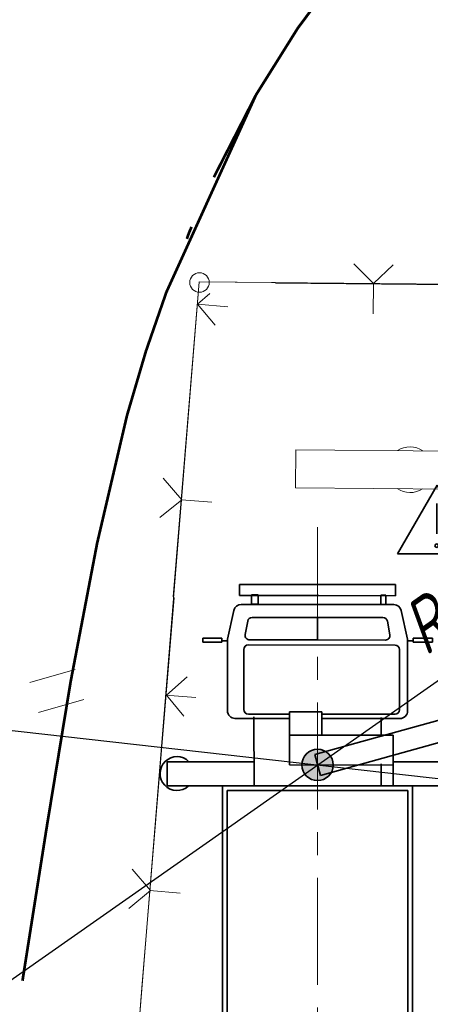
# Model space of a CAD drawing. Header units: millimetres. Extents: x 0 to 420, y 0 to 297.
# Tile 6 of 12: x 77 to 104, y 198 to 262. Entities that reach past the tile are written whole.
import ezdxf

# ---------------------------------------------------------------- set-up
doc = ezdxf.new("R2010")
doc.units = ezdxf.units.MM
for name, pattern in [('K5LT32769', [0]), ('K5LT32770', [0]), ('K5LT32771', [0]), ('K5LT32776', [0]), ('K5LT_AXLED', [11.52625, 7.02625, -1.5, 1.5, -1.5]), ('K5LT_BASIC', [0]), ('K5LT_THIN', [0])]:
    doc.linetypes.add(name, pattern=pattern)
doc.layers.add('Топосъемка', color=7, linetype='Continuous', true_color=0x7f7f7f)
doc.styles.add('KDIMTEXTSTYLE', font='GOST_AU.SHX', dxfattribs={"width": 0.96, "oblique": 15, "height": 5})
doc.dimstyles.new('KDIMSTYLE (0.01)', dxfattribs={"dimtxt": 5, "dimasz": 1, "dimexe": 2, "dimexo": 0, "dimgap": 1, "dimtad": 1, "dimlfac": 200, "dimtxsty": 'KDIMTEXTSTYLE', "dimsah": 1, "dimcen": 0, "dimdle": 1, "dimadec": 0, "dimazin": 0, "dimtfac": 0.667, "dimtmove": 0, "dimatfit": 3, "dimfxl": 0, "dimtvp": 1, "dimtolj": 1, "dimtzin": 0, "dimarcsym": 0})

# ---------------------------------------------------------------- blocks, each defined once
blk = doc.blocks.new('KDIMARROW_01')
blk.add_hatch(color=0).paths.add_polyline_path([(-5, -0.658), (0, 0), (-5, 0.658), (-4.5, 0)])
at = {"color": 0, "linetype": 'K5LT_THIN', "lineweight": 9}
for p, q in [((-4.5, 0), (-5, 0.658)), ((-5, 0.658), (0, 0)), ((0, 0), (-5, -0.658)), ((-5, -0.658), (-4.5, 0)), ((0, 0), (-1, 0))]:
    blk.add_line(p, q, dxfattribs=at)
blk = doc.blocks.new('U8')
at = {"color": 4, "linetype": 'K5LT_THIN', "lineweight": 9, "true_color": 0x00ffff}
for p, q in [((95.044, 231.597), (95.065, 234.097)), ((95.065, 234.097), (140.013, 233.723)), ((140.013, 233.723), (139.992, 231.223)), ((139.992, 231.223), (95.044, 231.597))]:
    blk.add_line(p, q, dxfattribs=at)
blk = doc.blocks.new('U12')
at = {"color": 3, "linetype": 'K5LT_BASIC', "lineweight": 35, "true_color": 0x00ff00}
for p, q in [((96.306, 214.058), (121.61, 221.058)), ((121.61, 221.058), (121.989, 219.688)), ((121.989, 219.688), (96.685, 212.688)), ((96.685, 212.688), (96.306, 214.058))]:
    blk.add_line(p, q, dxfattribs=at)
blk = doc.blocks.new('U42')
at = {"layer": 'Топосъемка', "color": 11, "linetype": 'K5LT_THIN', "lineweight": 9, "true_color": 0xff8080}
for p, q in [((-0.001, 0.003), (-0.003, -0.001)), ((0, 0.001), (-0.001, 0.003)), ((0.003, 0.001), (-0.001, 0.003)), ((0, 0.001), (-0.001, 0)), ((0.001, 0), (0, 0.001)), ((0, -0.001), (0.001, 0)), ((0.001, -0.003), (0.003, 0.001)), ((-0.003, -0.001), (0.001, -0.003)), ((-0.001, 0), (0, -0.001))]:
    blk.add_line(p, q, dxfattribs=at)
blk = doc.blocks.new('U75')
at = {"color": 2, "linetype": 'K5LT_AXLED', "lineweight": 9, "true_color": 0xffff00}
blk.add_line((96.495, 187.398), (96.495, 229.003), dxfattribs=at)
at = {"color": 3, "linetype": 'K5LT_BASIC', "lineweight": 35, "true_color": 0x00ff00}
for p, q in [((96.584, 225.234), (91.369, 225.238)), ((91.369, 225.238), (91.369, 224.511)), ((96.407, 225.232), (96.407, 225.234)), ((96.407, 225.234), (101.622, 225.227)), ((96.584, 225.232), (96.584, 225.234)), ((101.622, 225.227), (101.622, 224.5)), ((91.369, 224.511), (96.584, 224.506)), ((92.151, 223.939), (92.151, 224.553)), ((92.151, 224.553), (92.585, 224.553)), ((92.585, 224.553), (92.585, 223.939)), ((101.622, 224.5), (96.407, 224.506)), ((100.67, 223.928), (100.67, 224.542)), ((100.67, 224.542), (100.995, 224.542)), ((100.995, 224.542), (100.995, 223.928)), ((90.58, 221.653), (90.992, 223.535)), ((91.481, 223.928), (96.495, 223.921)), ((92.585, 223.939), (92.151, 223.939)), ((101.51, 223.917), (96.495, 223.921)), ((100.995, 223.928), (100.67, 223.928)), ((102.411, 221.642), (101.999, 223.524)), ((91.734, 221.949), (91.9, 222.828)), ((92.195, 223.073), (96.495, 223.067)), ((100.796, 223.062), (96.495, 223.067)), ((96.495, 223.067), (96.495, 221.596)), ((101.256, 221.938), (101.091, 222.817)), ((90.202, 221.7), (88.938, 221.7)), ((88.938, 221.7), (88.938, 221.439)), ((88.938, 221.439), (90.202, 221.439)), ((90.202, 221.439), (90.202, 221.7)), ((90.569, 221.536), (90.202, 221.536)), ((90.569, 216.935), (90.569, 221.546)), ((92.03, 221.593), (96.495, 221.596)), ((100.961, 221.582), (96.495, 221.596)), ((102.422, 216.924), (102.422, 221.536)), ((102.422, 221.536), (102.789, 221.536)), ((102.789, 221.439), (102.789, 221.7)), ((102.789, 221.7), (104.053, 221.7)), ((104.053, 221.439), (102.789, 221.439)), ((104.053, 221.7), (104.053, 221.439)), ((91.646, 217.018), (91.646, 220.967)), ((91.946, 221.267), (101.598, 221.256)), ((101.898, 220.956), (101.898, 217.007)), ((91.06, 216.435), (94.66, 216.431)), ((94.66, 216.713), (91.946, 216.718)), ((92.316, 212.002), (92.312, 216.544)), ((94.66, 215.339), (94.66, 216.867)), ((94.66, 216.867), (96.77, 216.867)), ((96.77, 216.867), (96.77, 215.339)), ((101.598, 216.707), (96.77, 216.713)), ((101.931, 216.424), (96.77, 216.431)), ((100.676, 215.333), (100.687, 216.503)), ((94.66, 213.375), (94.66, 215.339)), ((94.66, 215.339), (101.476, 215.333)), ((96.77, 215.339), (94.66, 215.339)), ((101.476, 215.333), (101.476, 213.368)), ((86.6, 213.587), (86.6, 211.992)), ((92.314, 213.587), (86.6, 213.587)), ((92.314, 211.992), (92.314, 213.587)), ((92.315, 212.87), (92.315, 213.452)), ((101.476, 213.368), (94.66, 213.375)), ((100.676, 211.991), (100.676, 213.441)), ((101.476, 211.992), (101.476, 213.587)), ((101.476, 213.587), (106.391, 213.587)), ((106.391, 213.587), (106.391, 211.992)), ((86.6, 211.992), (92.314, 211.992)), ((90.245, 212.002), (90.245, 187.103)), ((102.745, 211.991), (90.245, 212.002)), ((106.391, 211.992), (101.476, 211.992)), ((102.745, 187.092), (102.745, 211.991)), ((90.545, 211.702), (90.545, 187.403)), ((102.445, 211.691), (90.545, 211.702)), ((102.445, 187.392), (102.445, 211.691)), ((90.545, 187.403), (102.445, 187.392)), ((90.245, 187.103), (102.745, 187.092))]:
    blk.add_line(p, q, dxfattribs=at)
for centre, radius, start, end in [((91.48, 223.428), 0.5, 89.96496, 167.66091), ((101.511, 223.417), 0.5, 12.33909, 90.03504), ((92.195, 222.773), 0.3, 89.98041, 169.33965), ((100.796, 222.762), 0.3, 10.66035, 90.01959), ((91.069, 221.546), 0.5, 167.66091, 180), ((91.069, 221.536), 0.5, 167.66091, 180), ((92.029, 221.893), 0.3, 169.33965, 270.09972), ((100.962, 221.882), 0.3, 269.90028, 10.66035), ((101.922, 221.536), 0.5, 0, 12.33909), ((91.946, 220.967), 0.3, 90, 180), ((101.598, 220.956), 0.3, 0, 90), ((91.069, 216.935), 0.5, 180, 270), ((91.946, 217.018), 0.3, 180, 270), ((101.598, 217.007), 0.3, 270, 0), ((101.922, 216.924), 0.5, 270, 0), ((87.245, 212.803), 1.114, 44.77484, 313.24887), ((105.745, 212.803), 1.114, 226.75113, 135.22516)]:
    blk.add_arc(centre, radius, start, end, dxfattribs=at)
blk = doc.blocks.new('U80')
at = {"color": 3, "linetype": 'K5LT_BASIC', "lineweight": 35, "true_color": 0x00ff00}
for p, q in [((101.756, 227.259), (104.357, 231.766)), ((106.959, 227.259), (104.357, 231.766)), ((104.338, 230.559), (104.338, 228.564)), ((101.756, 227.259), (106.959, 227.259))]:
    blk.add_line(p, q, dxfattribs=at)
for start, end in [(0, 180), (180, 0)]:
    blk.add_arc((104.338, 227.788), 0.116, start, end, dxfattribs=at)
blk = doc.blocks.new('U131')
at = {"layer": 'Топосъемка', "color": 250, "linetype": 'K5LT32776', "lineweight": 18, "true_color": 0x333333}
for p, q in [((80.539, 219.656), (77.569, 218.796)), ((81.112, 217.676), (78.143, 216.816))]:
    blk.add_line(p, q, dxfattribs=at)

msp = doc.modelspace()

# ---------------------------------------------------------------- hatches: boundary and pattern name
msp.add_hatch(color=7).paths.add_polyline_path([(97.528166, 213.373229), (97.524169, 213.464008), (97.512208, 213.554083), (97.492375, 213.642759), (97.464825, 213.729348), (97.42977, 213.813181), (97.387482, 213.893607), (97.338288, 213.970005), (97.282569, 214.041784), (97.220757, 214.108387), (97.15333, 214.169298), (97.080809, 214.224048), (97.003757, 214.27221), (96.922769, 214.313414), (96.838474, 214.347339), (96.751522, 214.373724), (96.662588, 214.392363), (96.57236, 214.403113), (96.481536, 214.405891), (96.390819, 214.400674), (96.300912, 214.387503), (96.212511, 214.366481), (96.1263, 214.33777), (96.042946, 214.301592), (95.963095, 214.258227), (95.887365, 214.208011), (95.816342, 214.151333), (95.750575, 214.088632), (95.690575, 214.020392), (95.636805, 213.947142), (95.589682, 213.86945), (95.54957, 213.787916), (95.51678, 213.703172), (95.491566, 213.615874), (95.474124, 213.526698), (95.464587, 213.436333), (95.46303, 213.34548), (95.469465, 213.254842), (95.483842, 213.16512), (95.50605, 213.077009), (95.535917, 212.991192), (95.573212, 212.908331), (95.617646, 212.82907), (95.668875, 212.754021), (95.726502, 212.683766), (95.790081, 212.618848), (95.859121, 212.55977), (95.933086, 212.506989), (96.011405, 212.460914), (96.09347, 212.421901), (96.178647, 212.390253), (96.266276, 212.366214), (96.355679, 212.349971), (96.446164, 212.341649), (96.537029, 212.341313), (96.627573, 212.348966), (96.717093, 212.364547), (96.804898, 212.387937), (96.890307, 212.418955), (96.972658, 212.457359), (97.051315, 212.502854), (97.125669, 212.555086), (97.195144, 212.613652), (97.259202, 212.678098), (97.317347, 212.747925), (97.369129, 212.822593), (97.414148, 212.901524), (97.452054, 212.984106), (97.482555, 213.0697), (97.505414, 213.157644), (97.520455, 213.247257), (97.52756, 213.337846)])

# ---------------------------------------------------------------- linework, layer by layer
at = {"color": 4, "linetype": 'K5LT_THIN', "lineweight": 9, "true_color": 0x00ffff}
for p, q in [((78.097186, 114.814348), (88.713777, 245.143983)), ((88.713777, 245.143983), (227.811055, 243.854735)), ((100.173199, 245.037769), (100.154663, 243.037855)), ((88.593377, 243.665952), (90.586775, 243.503571)), ((95.064539, 234.096894), (140.012983, 233.72283)), ((139.992178, 231.222916), (95.043735, 231.59698)), ((87.546043, 230.80884), (89.53944, 230.646459)), ((86.499756, 217.96458), (88.493153, 217.802199)), ((85.452808, 205.112218), (87.446205, 204.949837))]:
    msp.add_line(p, q, dxfattribs=at)
at = {"color": 3, "linetype": 'K5LT_BASIC', "lineweight": 35, "true_color": 0x00ff00}
msp.add_circle((96.495412, 213.373229), 1.032755, dxfattribs=at)
at = {"color": 4, "linetype": 'K5LT_THIN', "lineweight": 9, "true_color": 0x00ffff}
for start, end in [(55.77385385, 123.27252953), (235.77385385, 303.27252953)]:
    msp.add_arc((102.57697, 232.786636), 1.503351, start, end, dxfattribs=at)
at = {"layer": 'Топосъемка', "color": 250, "linetype": 'K5LT32771', "lineweight": 18, "true_color": 0x333333}
for p, q in [((98.887392, 246.320181), (100.173123, 245.029581)), ((100.173123, 245.029581), (101.478057, 246.26582)), ((88.713777, 245.143983), (86.990724, 224.421095)), ((93.717961, 245.091244), (88.713777, 245.143983)), ((119.489117, 244.830258), (93.732295, 245.041752)), ((89.417224, 244.382118), (88.605866, 243.664337)), ((88.605866, 243.664337), (89.757454, 242.281242)), ((87.555158, 230.807291), (86.339744, 232.225545)), ((86.122571, 229.64137), (87.555158, 230.807291)), ((87.05455, 224.385936), (84.9388, 198.721338)), ((87.922703, 219.16566), (86.553943, 217.96458)), ((86.553943, 217.96458), (87.70553, 216.581486)), ((85.503234, 205.107535), (84.287821, 206.525788)), ((84.070647, 203.941614), (85.503234, 205.107535)), ((84.9388, 198.721338), (82.823049, 173.056741))]:
    msp.add_line(p, q, dxfattribs=at)
at = {"layer": 'Топосъемка', "color": 34, "linetype": 'K5LT32769', "true_color": 0xa85000, "const_width": 0.18}
for points in [[(146.808614, 256.819421), (137.080164, 257.810629), (128.228251, 259.109343), (120.720488, 260.582768), (114.520362, 262.542197), (110.195825, 264.508387), (107.287108, 266.401826), (105.377442, 267.994521), (104.08522, 269.122308), (103.0575, 269.522037), (101.735528, 269.085527), (99.95, 267.656455), (97.750409, 265.249157), (95.200582, 261.828473), (92.448998, 257.437405), (86.550427, 244.463794)], [(146.808614, 256.819421), (137.080164, 257.810629), (128.228251, 259.109343), (120.720488, 260.582768), (114.520362, 262.542197), (110.195825, 264.508387), (107.287108, 266.401826), (105.377442, 267.994521), (104.08522, 269.122308), (103.0575, 269.522037), (101.735528, 269.085527), (99.95, 267.656455), (97.750409, 265.249157), (95.200582, 261.828473), (92.448998, 257.437405), (89.672802, 252.019969)], [(88.205326, 248.75182), (88.043866, 248.383193), (87.89674, 247.965074)], [(88.205326, 248.75182), (88.043866, 248.383193), (87.89674, 247.965074)], [(86.550427, 244.463794), (85.205466, 240.587398), (83.960843, 236.364551), (81.995194, 227.963212), (80.244554, 218.819481), (78.651589, 209.131328), (77.0808, 199.181378)], [(86.550427, 244.463794), (85.205466, 240.587398), (83.960843, 236.364551), (81.995194, 227.963212), (80.244554, 218.819481), (78.651589, 209.131328), (77.0808, 199.181378)]]:
    msp.add_lwpolyline(points, dxfattribs=at)
at = {"layer": 'Топосъемка', "color": 7, "linetype": 'K5LT32770', "lineweight": 18}
msp.add_circle((88.728111, 245.09449), 0.644084, dxfattribs=at)

# ---------------------------------------------------------------- block references
for name in ['U8', 'U80', 'U75', 'U12']:
    msp.add_blockref(name, (0, 0))
at = {"layer": 'Топосъемка'}
for name, p in [('U42', (88.728111, 245.09449)), ('U131', (0, 0))]:
    msp.add_blockref(name, p, dxfattribs=at)

# ---------------------------------------------------------------- dimensions: what is measured, and where the dimension line sits
at = {"color": 4, "true_color": 0x00ffff}
for radius, location, text in [(25, (106.321609, 220.261324), '\\H3.5;\\W0.96;\\Q15;R\\H3.5;\\W0.96;\\Q15;\\Q15;5'), (53, (135.25035, 209.008051), '\\H3.5;\\W0.96;\\Q15;R\\H3.5;\\W0.96;\\Q15;\\Q15;10,6')]:
    msp.add_radius_dim(center=(96.495412, 213.373229), radius=radius, location=location, text=text, dimstyle='KDIMSTYLE (0.01)', override={"dimblk2": 'KDIMARROW_01', "dimclrt": 7, "dimtolj": 1}, dxfattribs=at).render()

doc.saveas('drawing.dxf')
